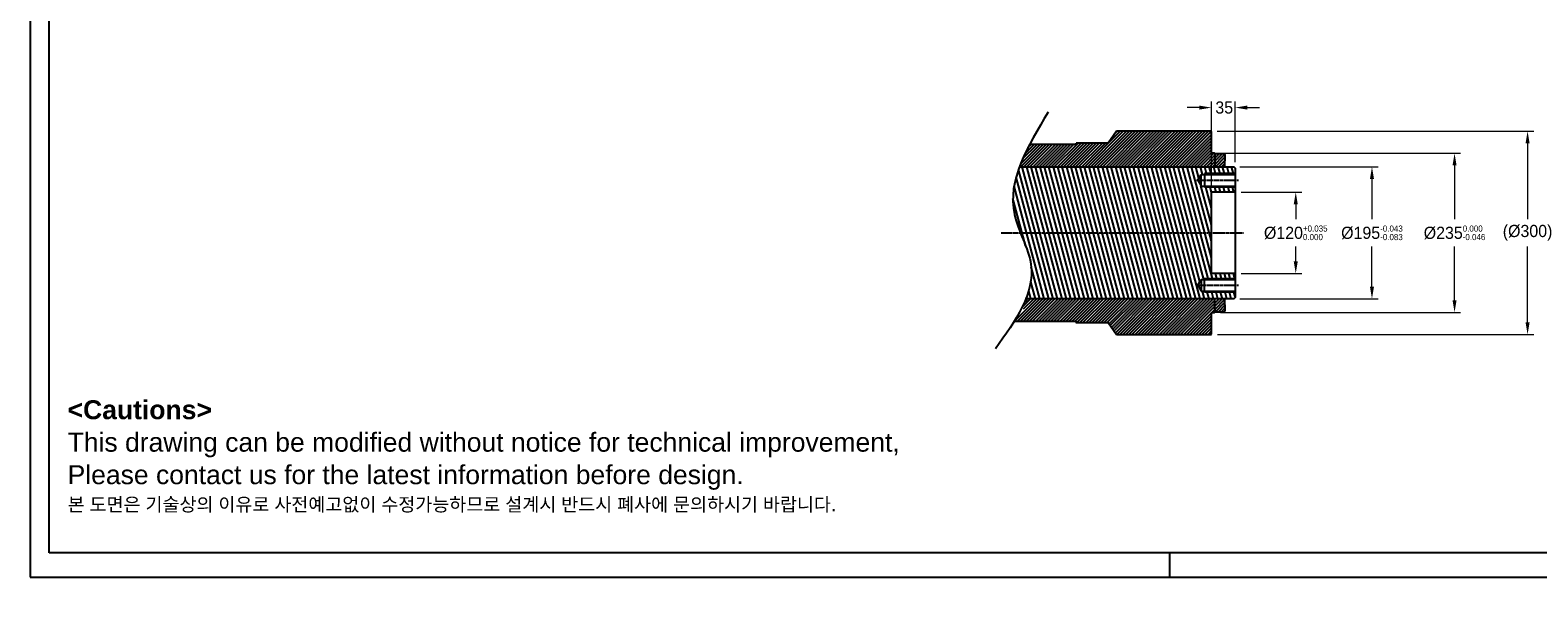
# Model space of a CAD drawing. Header units: millimetres. Extents: x 0 to 3370, y -35 to 2376.
# Tile 1 of 24: x 0 to 2225, y -35 to 808. Entities that reach past the tile are written whole.
import ezdxf

# ---------------------------------------------------------------- set-up
doc = ezdxf.new("R2010")
doc.units = ezdxf.units.MM
doc.linetypes.add('CENTER', pattern=[2, 1.25, -0.25, 0.25, -0.25])
doc.linetypes.add('CHAIN', pattern=[0.3543, 0.2362, -0.0295, 0.0591, -0.0295])
for name, color, linetype in [('ATA-CENTER', 133, 'CENTER'), ('ATA-HATCH', 252, 'Continuous'), ('ATA-TEXT', 7, 'Continuous')]:
    doc.layers.add(name, color=color, linetype=linetype)
doc.styles.get("Standard").update_dxf_attribs({"font": 'gulim.ttc'})
doc.styles.add('주 문자 (ISO)', font='arial.ttf')
doc.dimstyles.new('ata_L2', dxfattribs={"dimtxt": 18, "dimasz": 18, "dimexe": 9, "dimexo": 9, "dimgap": 9, "dimtad": 0, "dimtih": 1, "dimtoh": 1, "dimdec": 6, "dimdsep": 46, "dimtxsty": 'Standard', "dimcen": 0, "dimclrd": 252, "dimclre": 252, "dimclrt": 4, "dimadec": 6, "dimazin": 2, "dimtfac": 1, "dimtdec": 6, "dimtofl": 0, "dimtmove": 0, "dimatfit": 3, "dimfxl": 0, "dimtolj": 1, "dimtzin": 0, "dimlwd": 0, "dimlwe": 0, "dimarcsym": 0})

# ---------------------------------------------------------------- blocks, each defined once
blk = doc.blocks.new('*D8256')
at = {"color": 252, "lineweight": 0}
for p, q in [((1725.7, 693.3), (1707.7, 693.3)), ((1743.7, 577.4), (1743.7, 702.3)), ((1778.7, 612.9), (1778.7, 702.3)), ((1796.7, 693.3), (1814.7, 693.3))]:
    blk.add_line(p, q, dxfattribs=at)
at = {"color": 252}
for points in [[(1725.7, 690.3), (1725.7, 696.3), (1743.7, 693.3)], [(1796.7, 696.3), (1796.7, 690.3), (1778.7, 693.3)]]:
    blk.add_solid(points, dxfattribs=at)
at = {"layer": 'Defpoints', "color": 0}
for p in [(1778.7, 693.3), (1778.7, 603.9), (1743.7, 568.4)]:
    blk.add_point(p, dxfattribs=at)
at = {"color": 4, "insert": (1762.5, 693.3), "char_height": 18, "attachment_point": 5}
blk.add_mtext('\\A1;35', dxfattribs=at)
blk = doc.blocks.new('*D8253')
at = {"color": 252, "lineweight": 0}
for p, q in [((1785.7, 605.9), (1989.6, 605.9)), ((1980.6, 587.9), (1980.6, 528.8)), ((1980.6, 428.9), (1980.6, 488)), ((1785.7, 410.9), (1989.6, 410.9))]:
    blk.add_line(p, q, dxfattribs=at)
at = {"color": 252}
for points in [[(1983.6, 587.9), (1977.6, 587.9), (1980.6, 605.9)], [(1977.6, 428.9), (1983.6, 428.9), (1980.6, 410.9)]]:
    blk.add_solid(points, dxfattribs=at)
at = {"layer": 'Defpoints', "color": 0}
for p in [(1776.7, 605.9), (1980.6, 605.9), (1776.7, 410.9)]:
    blk.add_point(p, dxfattribs=at)
at = {"color": 4, "insert": (1980.6, 508.4), "char_height": 18, "attachment_point": 5}
blk.add_mtext('\\A1;\\A1;%%C195{\\H0.5x;\\S-0.043^ -0.083;}', dxfattribs=at)
blk = doc.blocks.new('*D8252')
at = {"color": 252, "lineweight": 0}
for p, q in [((1787.7, 568.4), (1877.1, 568.4)), ((1868.1, 550.4), (1868.1, 528.8)), ((1868.1, 466.4), (1868.1, 488)), ((1787.7, 448.4), (1877.1, 448.4))]:
    blk.add_line(p, q, dxfattribs=at)
at = {"color": 252}
for points in [[(1871.1, 550.4), (1865.1, 550.4), (1868.1, 568.4)], [(1865.1, 466.4), (1871.1, 466.4), (1868.1, 448.4)]]:
    blk.add_solid(points, dxfattribs=at)
at = {"layer": 'Defpoints', "color": 0}
for p in [(1778.7, 568.4), (1868.1, 568.4), (1778.7, 448.4)]:
    blk.add_point(p, dxfattribs=at)
at = {"color": 4, "insert": (1868.1, 508.4), "char_height": 18, "attachment_point": 5}
blk.add_mtext('\\A1;\\A1;%%C120{\\H0.5x;\\S+0.035^ 0.000;}', dxfattribs=at)
blk = doc.blocks.new('*D8255')
at = {"color": 252, "lineweight": 0}
for p, q in [((1752.2, 658.4), (2219.3, 658.4)), ((2210.3, 640.4), (2210.3, 528.7)), ((2210.3, 376.4), (2210.3, 488.1)), ((1752.7, 358.4), (2219.3, 358.4))]:
    blk.add_line(p, q, dxfattribs=at)
at = {"color": 252}
for points in [[(2213.3, 640.4), (2207.3, 640.4), (2210.3, 658.4)], [(2207.3, 376.4), (2213.3, 376.4), (2210.3, 358.4)]]:
    blk.add_solid(points, dxfattribs=at)
at = {"layer": 'Defpoints', "color": 0}
for p in [(1743.2, 658.4), (2210.3, 658.4), (1743.7, 358.4)]:
    blk.add_point(p, dxfattribs=at)
at = {"color": 4, "insert": (2210.3, 508.4), "char_height": 18, "attachment_point": 5}
blk.add_mtext('\\A1;(%%C300)', dxfattribs=at)
blk = doc.blocks.new('*D8254')
at = {"color": 252, "lineweight": 0}
for p, q in [((1757.2, 625.9), (2111.5, 625.9)), ((2102.5, 607.9), (2102.5, 528.8)), ((2102.5, 408.9), (2102.5, 488)), ((1757.2, 390.9), (2111.5, 390.9))]:
    blk.add_line(p, q, dxfattribs=at)
at = {"color": 252}
for points in [[(2105.5, 607.9), (2099.5, 607.9), (2102.5, 625.9)], [(2099.5, 408.9), (2105.5, 408.9), (2102.5, 390.9)]]:
    blk.add_solid(points, dxfattribs=at)
at = {"layer": 'Defpoints', "color": 0}
for p in [(1748.2, 625.9), (2102.5, 625.9), (1748.2, 390.9)]:
    blk.add_point(p, dxfattribs=at)
at = {"color": 4, "insert": (2102.5, 508.4), "char_height": 18, "attachment_point": 5}
blk.add_mtext('\\A1;\\A1;%%C235{\\H0.5x;\\S0.000^ -0.046;}', dxfattribs=at)
blk = doc.blocks.new('ata-Border-A1-002')
at = {"color": 253, "ltscale": 0.5}
for p, q in [((0, 594), (0, 0)), ((420.5, 9), (420.5, 0)), ((0, 0), (841, 0))]:
    blk.add_line(p, q, dxfattribs=at)
at = {"ltscale": 0.5}
blk.add_line((7, 9), (7, 585), dxfattribs=at)
blk.add_line((834, 9), (7, 9))

msp = doc.modelspace()

# ---------------------------------------------------------------- hatches: boundary and pattern name
at = {"layer": 'ATA-HATCH'}
h = msp.add_hatch(dxfattribs=at)
h.set_pattern_fill('ANSI31', color=256, scale=2, angle=60)
h.set_pattern_definition([(105, (-24109.758, 8461.573), (-6.133629, -1.643501), [])])
h.paths.add_polyline_path([(1460.2264321, 605.9053118), (1459.4687756, 603.8299639), (1458.5080301, 601.0732523), (1457.5943477, 598.3162165), (1456.7292467, 595.5588461), (1455.9142451, 592.8011308), (1455.1508613, 590.04306), (1454.4406133, 587.2846233), (1453.7850192, 584.5258101), (1453.1855974, 581.7666102), (1452.6438659, 579.007013), (1452.1613429, 576.247008), (1451.7395466, 573.4865849), (1451.3799951, 570.7257331), (1451.0842067, 567.9644422), (1450.8536994, 565.2027017), (1450.6899914, 562.4405012), (1450.594601, 559.6778303), (1450.5690462, 556.9146784), (1450.6148453, 554.1510352), (1450.7335164, 551.3868901), (1450.9265776, 548.6222327), (1451.1955472, 545.8570526), (1451.5419434, 543.0913393), (1451.9672841, 540.3250823), (1452.4730878, 537.5582712), (1452.7566376, 536.1746546), (1453.0608401, 534.7908962), (1453.7292188, 532.0230011), (1454.4719607, 529.2547241), (1455.2823005, 526.4862132), (1456.1534727, 523.7176163), (1457.0787119, 520.9490811), (1458.0512527, 518.1807556), (1459.0643299, 515.4127877), (1460.1111779, 512.6453253), (1461.1850313, 509.8785161), (1461.7742982, 508.4053118), (1743.6527826, 508.4053118), (1743.6527826, 568.4053118), (1778.6527826, 568.4053118), (1778.6527826, 575.9053118), (1733.6527826, 575.9053118), (1733.6527826, 577.2583118), (1728.6527826, 577.2583118), (1723.4571408, 585.9053118), (1728.6527826, 594.5523118), (1733.6527826, 594.5523118), (1733.6527826, 595.9053118), (1778.6527826, 595.9053118), (1778.6527826, 603.9053118), (1776.6527826, 605.9053118), (1763.6527826, 605.9053118), (1748.6527826, 605.9053118)])
h.paths.add_polyline_path([(1461.7742982, 508.4053118), (1467.8164053, 493.2996623), (1468.8898662, 490.541567), (1469.9362094, 487.7853081), (1470.9486696, 485.0310334), (1471.9204814, 482.2788908), (1472.8448794, 479.5290282), (1473.7150981, 476.7815934), (1474.5243723, 474.0367344), (1475.2659365, 471.2945991), (1475.9330253, 468.5553352), (1476.2365273, 467.1868263), (1476.5188734, 465.8190907), (1476.7792179, 464.452147), (1477.0167153, 463.0860135), (1477.2305197, 461.7207088), (1477.4199387, 460.3562476), (1477.5850157, 458.9926262), (1477.7260153, 457.6298355), (1477.843202, 456.2678664), (1477.9368404, 454.9067097), (1478.0071952, 453.5463564), (1478.054531, 452.1867973), (1478.0791122, 450.8280232), (1478.0812035, 449.470025), (1478.0610695, 448.1127937), (1478.0189748, 446.75632), (1477.9551839, 445.4005948), (1477.8699615, 444.0456091), (1477.7635721, 442.6913537), (1477.6362803, 441.3378194), (1477.4883508, 439.9849972), (1477.320048, 438.6328779), (1476.9233811, 435.9307114), (1476.4483965, 433.231247), (1475.8972108, 430.5344117), (1475.2719407, 427.8401323), (1474.5747029, 425.148336), (1473.8076141, 422.4589496), (1472.972791, 419.7719001), (1472.0723502, 417.0871145), (1471.1084086, 414.4045198), (1470.0830828, 411.724043), (1468.9984894, 409.0456109), (1467.8567453, 406.3691506), (1466.659967, 403.6945891), (1465.4102713, 401.0218533), (1464.5622839, 399.2802414), (1464.9802009, 399.0767584), (1476.8087543, 410.9053118), (1481.2988824, 410.9053118), (1485.7890104, 410.9053118), (1490.2791385, 410.9053118), (1494.7692665, 410.9053118), (1499.2593946, 410.9053118), (1503.7495227, 410.9053118), (1508.2396507, 410.9053118), (1512.7297788, 410.9053118), (1517.2199068, 410.9053118), (1521.7100349, 410.9053118), (1526.200163, 410.9053118), (1530.690291, 410.9053118), (1535.1804191, 410.9053118), (1539.6705471, 410.9053118), (1544.1606752, 410.9053118), (1548.6508033, 410.9053118), (1553.1409313, 410.9053118), (1557.6310594, 410.9053118), (1562.1211874, 410.9053118), (1566.6113155, 410.9053118), (1571.1014436, 410.9053118), (1575.5915716, 410.9053118), (1580.0816997, 410.9053118), (1584.5718277, 410.9053118), (1589.0619558, 410.9053118), (1593.5520839, 410.9053118), (1598.0422119, 410.9053118), (1602.53234, 410.9053118), (1607.022468, 410.9053118), (1611.5125961, 410.9053118), (1616.0027242, 410.9053118), (1620.4928522, 410.9053118), (1624.9829803, 410.9053118), (1629.4731083, 410.9053118), (1633.9632364, 410.9053118), (1638.4533645, 410.9053118), (1642.9434925, 410.9053118), (1647.4336206, 410.9053118), (1651.9237487, 410.9053118), (1656.4138767, 410.9053118), (1660.9040048, 410.9053118), (1665.3941328, 410.9053118), (1669.8842609, 410.9053118), (1674.374389, 410.9053118), (1678.864517, 410.9053118), (1683.3546451, 410.9053118), (1687.8447731, 410.9053118), (1692.3349012, 410.9053118), (1696.8250293, 410.9053118), (1701.3151573, 410.9053118), (1705.8052854, 410.9053118), (1710.2954134, 410.9053118), (1714.7855415, 410.9053118), (1719.2756696, 410.9053118), (1723.7657976, 410.9053118), (1728.2559257, 410.9053118), (1732.7460537, 410.9053118), (1737.2361818, 410.9053118), (1741.7263099, 410.9053118), (1746.2164379, 410.9053118), (1748.6527826, 410.9053118), (1755.196694, 410.9053118), (1759.6868221, 410.9053118), (1763.6527826, 410.9053118), (1776.6527826, 410.9053118), (1778.6527826, 412.9053118), (1778.6527826, 420.9053118), (1733.6527826, 420.9053118), (1733.6527826, 422.2583118), (1728.6527826, 422.2583118), (1723.4571408, 430.9053118), (1728.6527826, 439.5523118), (1733.6527826, 439.5523118), (1733.6527826, 440.9053118), (1778.6527826, 440.9053118), (1778.6527826, 446.6990041), (1778.2262057, 448.2910109), (1778.1955788, 448.4053118), (1743.6527826, 448.4053118), (1743.6527826, 508.4053118)])
h.paths.add_polyline_path([(1745.3660323, 707.0706482), (1779.6020323, 707.0706482), (1779.6020323, 679.6206482), (1745.3660323, 679.6206482)], flags=9)
h.paths.add_polyline_path([(1899.7550436, 524.0983118), (2007.4220436, 524.0983118), (2007.4220436, 493.6393118), (1899.7550436, 493.6393118)], flags=9)
h = msp.add_hatch(dxfattribs=at)
h.set_pattern_fill('ANSI31', color=256)
h.set_pattern_definition([(45, (-20816.68, 8383.8278), (-2.24506403, 2.24506403), [])])
h.paths.add_polyline_path([(1743.6527826, 625.9056928), (1743.6527826, 657.9056928), (1743.1527826, 658.4056928), (1603.6527826, 658.4056928), (1591.1527826, 640.9056928), (1544.1527826, 640.9056928), (1544.1527826, 638.9056928), (1475.1666204, 638.9056928), (1474.1160369, 636.8890298), (1472.7089503, 634.1353918), (1471.3307089, 631.3815553), (1469.9828308, 628.6275096), (1468.6668342, 625.8732443), (1467.3842373, 623.1187491), (1466.1365582, 620.3640134), (1464.9253151, 617.6090267), (1463.7520262, 614.8537787), (1462.6182096, 612.0982589), (1461.5253836, 609.3424568), (1460.4750662, 606.586362), (1460.2264321, 605.9053118), (1748.6527826, 605.9053118), (1748.6527826, 624.4056928), (1748.6527826, 625.4056928), (1748.1527826, 625.9056928)])
h.paths.add_polyline_path([(1763.6527826, 614.6556928), (1763.6527826, 624.1556928), (1763.6527826, 624.4056928), (1763.1527826, 624.9056928), (1749.1527826, 624.9056928), (1748.6527826, 624.4056928), (1748.6527826, 605.9053118), (1763.6527826, 605.9053118), (1763.6527826, 608.9056928)])

# ---------------------------------------------------------------- linework, layer by layer
for p, q in [((1603.6527826, 658.4056928), (1591.1527826, 640.9056928)), ((1743.1527826, 658.4056928), (1603.6527826, 658.4056928)), ((1743.6527826, 657.9056928), (1743.1527826, 658.4056928)), ((1743.6527826, 625.9056928), (1743.6527826, 657.9056928)), ((1544.1527826, 638.9056928), (1475.1640191, 638.9056928)), ((1544.1527826, 638.9056928), (1544.1527826, 640.9056928)), ((1591.1527826, 640.9056928), (1544.1527826, 640.9056928)), ((1748.1527826, 625.9056928), (1743.6527826, 625.9056928)), ((1748.6527826, 625.4056928), (1748.1527826, 625.9056928)), ((1748.6527826, 624.4056928), (1748.6527826, 625.4056928)), ((1749.1527826, 624.9056928), (1748.6527826, 624.4056928)), ((1748.6527826, 624.4056928), (1748.6527826, 605.9053118)), ((1763.1527826, 624.9056928), (1749.1527826, 624.9056928)), ((1763.6527826, 624.4056928), (1763.1527826, 624.9056928)), ((1763.6527826, 624.1556928), (1763.6527826, 624.4056928)), ((1763.6527826, 624.1556928), (1763.6527826, 614.6556928)), ((1763.6527826, 608.9056928), (1763.6527826, 614.6556928)), ((1763.6527826, 605.9053118), (1763.6527826, 608.9056928)), ((1723.4571408, 585.9053118), (1728.6527826, 594.5523118)), ((1723.4571408, 585.9053118), (1728.6527826, 577.2583118)), ((1728.6527826, 594.5523118), (1778.6527826, 594.5523118)), ((1728.6527826, 577.2583118), (1728.6527826, 594.5523118)), ((1733.6527826, 595.9053118), (1733.6527826, 575.9053118)), ((1778.6527826, 595.9053118), (1733.6527826, 595.9053118)), ((1728.6527826, 577.2583118), (1778.6527826, 577.2583118)), ((1778.6527826, 575.9053118), (1733.6527826, 575.9053118)), ((1778.6527826, 568.4053118), (1743.6527826, 568.4053118)), ((1743.6527826, 448.4053118), (1743.6527826, 568.4053118)), ((1778.6527826, 448.4053118), (1743.6527826, 448.4053118)), ((1778.6527826, 448.4053118), (1743.6527826, 448.4053118)), ((1778.6527826, 448.4053118), (1743.6527826, 448.4053118)), ((1723.4571408, 430.9053118), (1728.6527826, 439.5523118)), ((1723.4571408, 430.9053118), (1728.6527826, 422.2583118)), ((1728.6527826, 439.5523118), (1778.6527826, 439.5523118)), ((1728.6527826, 439.5523118), (1728.6527826, 422.2583118)), ((1733.6527826, 420.9053118), (1733.6527826, 440.9053118)), ((1733.6527826, 440.9053118), (1778.6527826, 440.9053118)), ((1728.6527826, 422.2583118), (1778.6527826, 422.2583118)), ((1778.6527826, 420.9053118), (1733.6527826, 420.9053118)), ((1748.6527826, 391.4056928), (1748.6527826, 410.9053118)), ((1763.6527826, 407.9056928), (1763.6527826, 410.9053118)), ((1763.6527826, 402.1556928), (1763.6527826, 407.9056928)), ((1763.6527826, 402.1556928), (1763.6527826, 392.6556928)), ((1743.6527826, 390.9056928), (1748.1527826, 390.9056928)), ((1743.6527826, 358.9056928), (1743.6527826, 390.9056928)), ((1748.1527826, 390.9056928), (1748.6527826, 391.4056928)), ((1748.6527826, 394.6556928), (1748.6527826, 392.4056928)), ((1748.6527826, 392.4056928), (1749.1527826, 391.9056928)), ((1749.1527826, 391.9056928), (1763.1527826, 391.9056928)), ((1763.1527826, 391.9056928), (1763.6527826, 392.4056928)), ((1763.6527826, 392.4056928), (1763.6527826, 392.6556928)), ((1452.6670733, 377.9056928), (1543.6527826, 377.9056928)), ((1543.6527826, 377.9056928), (1543.6527826, 375.9056928)), ((1543.6527826, 375.9056928), (1591.1527826, 375.9056928)), ((1591.1527826, 375.9056928), (1603.6527826, 358.4056928)), ((1603.6527826, 358.4056928), (1743.6527826, 358.4056928))]:
    msp.add_line(p, q)
msp.add_lwpolyline([(1460.2222677, 605.9053118), (1776.6527826, 605.9053118), (1778.6527826, 603.9053118), (1778.6527826, 412.9053118), (1776.6527826, 410.9053118), (1469.7578264, 410.9053118)])
msp.add_spline([(1502.6454096, 686.4324636), (1452.8841987, 535.5829186), (1477.2428334, 461.6370632), (1425.045759, 337.2340359)], degree=3)
at = {"layer": 'ATA-CENTER', "linetype": 'CHAIN', "ltscale": 23.990969}
for p, q in [((1721.4571408, 585.9053118), (1783.6527826, 585.9053118)), ((1433.2747215, 508.4053118), (1790.8096853, 508.4053118)), ((1721.4571408, 430.9053118), (1783.6527826, 430.9053118))]:
    msp.add_line(p, q, dxfattribs=at)
at = {"layer": 'ATA-HATCH', "linetype": 'Continuous'}
for p, q in [((1778.6527826, 446.6990041), (1778.1955788, 448.4053118)), ((1452.7893914, 377.9056928), (1485.7890104, 410.9053118)), ((1457.2795195, 377.9056928), (1490.2791385, 410.9053118)), ((1461.7696475, 377.9056928), (1494.7692665, 410.9053118)), ((1464.9802009, 399.0767584), (1476.8087543, 410.9053118)), ((1466.2597756, 377.9056928), (1499.2593946, 410.9053118)), ((1466.3558996, 395.962329), (1481.2988824, 410.9053118)), ((1470.7499037, 377.9056928), (1503.7495227, 410.9053118)), ((1475.2392697, 377.9049308), (1508.2396507, 410.9053118)), ((1479.7293978, 377.9049308), (1512.7297788, 410.9053118)), ((1484.2195258, 377.9049308), (1517.2199068, 410.9053118)), ((1488.7096539, 377.9049308), (1521.7100349, 410.9053118)), ((1493.1997819, 377.9049308), (1526.200163, 410.9053118)), ((1497.68991, 377.9049308), (1530.690291, 410.9053118)), ((1502.1800381, 377.9049308), (1535.1804191, 410.9053118)), ((1506.6701661, 377.9049308), (1539.6705471, 410.9053118)), ((1511.1602942, 377.9049308), (1544.1606752, 410.9053118)), ((1515.6504223, 377.9049308), (1548.6508033, 410.9053118)), ((1520.1405503, 377.9049308), (1553.1409313, 410.9053118)), ((1524.6306784, 377.9049308), (1557.6310594, 410.9053118)), ((1529.1208064, 377.9049308), (1562.1211874, 410.9053118)), ((1533.6109345, 377.9049308), (1566.6113155, 410.9053118)), ((1538.1010626, 377.9049308), (1571.1014436, 410.9053118)), ((1542.5911906, 377.9049308), (1575.5915716, 410.9053118)), ((1545.0813187, 375.9049308), (1580.0816997, 410.9053118)), ((1549.5714467, 375.9049308), (1584.5718277, 410.9053118)), ((1554.0615748, 375.9049308), (1589.0619558, 410.9053118)), ((1558.5517029, 375.9049308), (1593.5520839, 410.9053118)), ((1563.0418309, 375.9049308), (1598.0422119, 410.9053118)), ((1567.531959, 375.9049308), (1602.53234, 410.9053118)), ((1572.022087, 375.9049308), (1607.022468, 410.9053118)), ((1576.5122151, 375.9049308), (1611.5125961, 410.9053118)), ((1581.0023432, 375.9049308), (1616.0027242, 410.9053118)), ((1585.4924712, 375.9049308), (1620.4928522, 410.9053118)), ((1589.9825993, 375.9049308), (1624.9829803, 410.9053118)), ((1592.5360929, 373.9682964), (1629.4731083, 410.9053118)), ((1594.4069796, 371.349055), (1633.9632364, 410.9053118)), ((1596.2778663, 368.7298136), (1638.4533645, 410.9053118)), ((1598.148753, 366.1105723), (1642.9434925, 410.9053118)), ((1600.0196397, 363.4913309), (1647.4336206, 410.9053118)), ((1601.8905264, 360.8720895), (1651.9237487, 410.9053118)), ((1603.9134957, 358.4049308), (1656.4138767, 410.9053118)), ((1608.4036238, 358.4049308), (1660.9040048, 410.9053118)), ((1612.8937518, 358.4049308), (1665.3941328, 410.9053118)), ((1617.3838799, 358.4049308), (1669.8842609, 410.9053118)), ((1621.8740079, 358.4049308), (1674.374389, 410.9053118)), ((1626.364136, 358.4049308), (1678.864517, 410.9053118)), ((1630.8542641, 358.4049308), (1683.3546451, 410.9053118)), ((1635.3443921, 358.4049308), (1687.8447731, 410.9053118)), ((1639.8345202, 358.4049308), (1692.3349012, 410.9053118)), ((1644.3246482, 358.4049308), (1696.8250293, 410.9053118)), ((1648.8147763, 358.4049308), (1701.3151573, 410.9053118)), ((1653.3049044, 358.4049308), (1705.8052854, 410.9053118)), ((1657.7950324, 358.4049308), (1710.2954134, 410.9053118)), ((1662.2851605, 358.4049308), (1714.7855415, 410.9053118)), ((1666.7752886, 358.4049308), (1719.2756696, 410.9053118)), ((1671.2654166, 358.4049308), (1723.7657976, 410.9053118)), ((1675.7555447, 358.4049308), (1728.2559257, 410.9053118)), ((1680.2456727, 358.4049308), (1732.7460537, 410.9053118)), ((1684.7358008, 358.4049308), (1737.2361818, 410.9053118)), ((1689.2259289, 358.4049308), (1741.7263099, 410.9053118)), ((1693.7160569, 358.4049308), (1746.2164379, 410.9053118)), ((1698.206185, 358.4049308), (1748.6527826, 408.8515284)), ((1702.696313, 358.4049308), (1748.6527826, 404.3614004)), ((1748.6527826, 399.8712723), (1759.6868221, 410.9053118)), ((1748.6527826, 404.3614004), (1755.196694, 410.9053118)), ((1748.6527826, 395.3811442), (1763.6527826, 410.3811442)), ((1749.6666972, 391.9049308), (1763.6527826, 405.8910162)), ((1754.1568253, 391.9049308), (1763.6527826, 401.4008881)), ((1707.1864411, 358.4049308), (1748.6527826, 399.8712723)), ((1711.6765692, 358.4049308), (1743.6527826, 390.3811442)), ((1716.1666972, 358.4049308), (1743.6527826, 385.8910162)), ((1720.6568253, 358.4049308), (1743.6527826, 381.4008881)), ((1744.1765692, 390.9049308), (1748.6527826, 395.3811442)), ((1758.6469533, 391.9049308), (1763.6527826, 396.9107601)), ((1763.1370814, 391.9049308), (1763.6527826, 392.420632)), ((1725.1469533, 358.4049308), (1743.6527826, 376.9107601)), ((1729.6370814, 358.4049308), (1743.6527826, 372.420632)), ((1734.1272095, 358.4049308), (1743.6527826, 367.9305039)), ((1738.6173375, 358.4049308), (1743.6527826, 363.4403759)), ((1743.1074656, 358.4049308), (1743.6527826, 358.9502478))]:
    msp.add_line(p, q, dxfattribs=at)

# ---------------------------------------------------------------- block references
at = {"xscale": 4, "yscale": 4, "zscale": 4}
msp.add_blockref('ata-Border-A1-002', (0, 0), dxfattribs=at)

# ---------------------------------------------------------------- texts
at = {"layer": 'ATA-TEXT', "color": 7, "insert": (55.2929696, 261.1606931), "char_height": 13.9999997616, "attachment_point": 1, "line_spacing_factor": 1.027748, "style": '주 문자 (ISO)'}
msp.add_mtext('{\\fArial|b1|i0|c129|p34;\\H2.00000x;<Cautions> }\\P{\\fArial|b0|i0|c129|p34;\\H2.00000x;This drawing can be modified without notice for technical improvement,}\\P{\\fArial|b0|i0|c129|p34;\\H2.00000x;Please contact us for the latest information before design.}\\P{\\fGulim|b0|i0|c129|p50;\\H1.42857x;본 도면은 기술상의 이유로 사전예고없이 수정가능하므로 설계시 반드시 폐사에 문의하시기 바랍니다}{\\fArial|b0|i0|c129|p34;\\H1.42857x;.}', dxfattribs=at)

# ---------------------------------------------------------------- dimensions: what is measured, and where the dimension line sits
dim = msp.add_linear_dim(base=(1778.6527826, 693.3366482), p1=(1743.6527826, 568.4053118), p2=(1778.6527826, 603.9053118), dimstyle='ata_L2', override={"dimtfill": 0})
dim.commit()
dim.dimension.update_dxf_attribs({"geometry": '*D8256', "text_midpoint": (1762.4840323, 693.3366482), "dimtype": 160})
for base, p1, p2, text, picture, middle in [((2210.3438677, 658.4056928), (1743.6527826, 358.4056928), (1743.1527826, 658.4056928), '(%%C<>)', '*D8255', (2210.3438677, 508.4056928)), ((2102.5439193, 625.9056928), (1748.1527826, 390.9056928), (1748.1527826, 625.9056928), '\\A1;%%C<>{\\H0.5x;\\S0.000^ -0.046;}', '*D8254', (2102.5439193, 508.4056928)), ((1980.5885436, 605.9053118), (1776.6527826, 410.9053118), (1776.6527826, 605.9053118), '\\A1;%%C<>{\\H0.5x;\\S-0.043^ -0.083;}', '*D8253', (1980.5885436, 508.4053118)), ((1868.1131779, 568.4053118), (1778.6527826, 448.4053118), (1778.6527826, 568.4053118), '\\A1;%%C<>{\\H0.5x;\\S+0.035^ 0.000;}', '*D8252', (1868.1131779, 508.4053118))]:
    dim = msp.add_linear_dim(base=base, p1=p1, p2=p2, angle=90, text=text, dimstyle='ata_L2', override={"dimtfill": 0})
    dim.commit()
    dim.dimension.update_dxf_attribs({"geometry": picture, "text_midpoint": middle})

doc.saveas('drawing.dxf')
